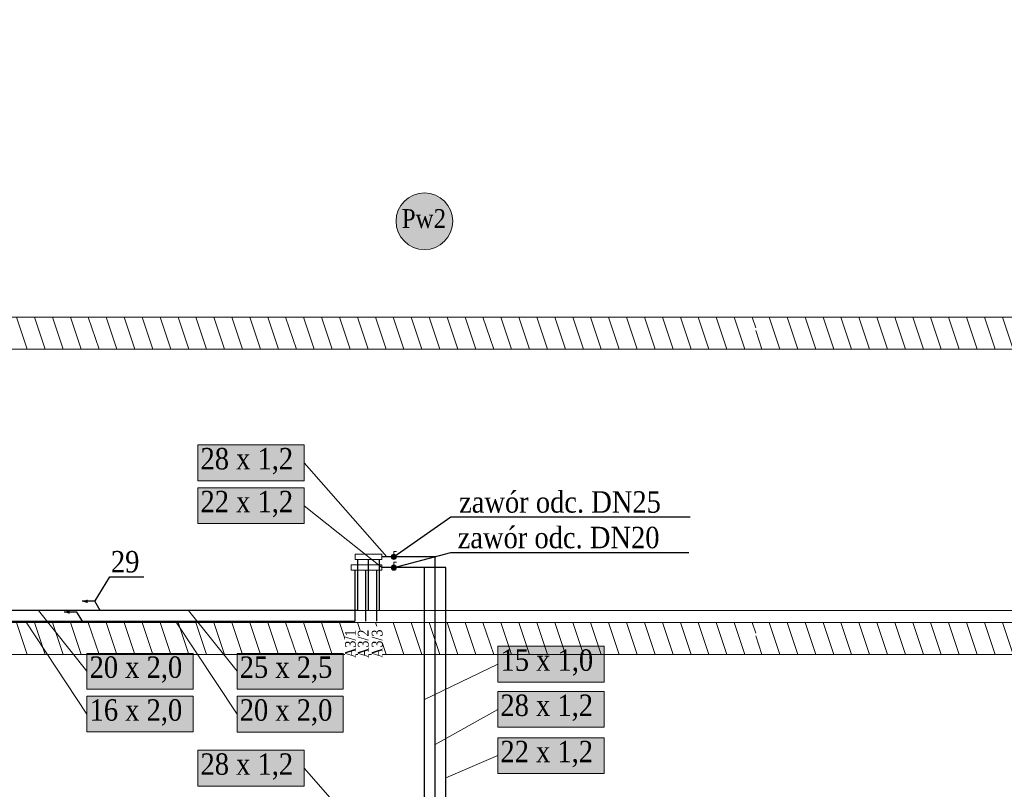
# Model space of a CAD drawing. Header units: millimetres. Extents: x -102560 to 77680, y 7163 to 33028.
# Tile 66 of 80: x -4253 to 4928, y 23023 to 30206. Entities that reach past the tile are written whole.
import ezdxf
from ezdxf import colors
from ezdxf.entities.mleader import LeaderData, LeaderLine
from ezdxf.enums import TextEntityAlignment as Align
from ezdxf.math import Vec2, Vec3

# ---------------------------------------------------------------- set-up
doc = ezdxf.new("R2010")
doc.units = ezdxf.units.MM
for name, color, linetype, lineweight, true_color in [('IS_Belka cwu', 7, 'Continuous', 0, 0x000000), ('IS_Belka zwu', 7, 'Continuous', 0, 0x000000), ('IS_Działka cyrkulacyjna', 7, 'Continuous', 30, 0x800080), ('IS_Działka cyrkulacyjna (Rozwinięcie)', 7, 'Continuous', 0, 0x000000), ('IS_Działka wody ciepłej', 1, 'Continuous', 30, 0xff0000), ('IS_Działka wody ciepłej (Rozwinięcie)', 7, 'Continuous', 0, 0x000000), ('IS_Działka wody ciepłej_etykieta', 7, 'Continuous', 0, 0x000000), ('IS_Działka wody zimnej (Rozwinięcie)', 7, 'Continuous', 0, 0x000000), ('IS_Działka wody zimnej_etykieta', 7, 'Continuous', 0, 0x000000), ('IS_Konstrukcja (Rozwinięcie)', 7, 'Continuous', 9, 0x000000), ('IS_Pion (Rozwinięcie)_etykieta2', 7, 'Continuous', 0, 0x000000), ('IS_Zawór3', 7, 'Continuous', 5, 0x000000)]:
    doc.layers.add(name, color=color, linetype=linetype, lineweight=lineweight, true_color=true_color)
for name, color, linetype, lineweight in [('IS_Działka wody ciepłej_podstropowa', 30, 'Continuous', 30), ('IS_Działka wody zimnej', 5, 'Continuous', 30), ('IS_Działka wody zimnej_podstropowa', 84, 'Continuous', 30), ('RR_IWK_ciepla woda', 10, 'C.W.U.', 40), ('RR_IWK_opisy', 7, 'Continuous', 0)]:
    doc.layers.add(name, color=color, linetype=linetype, lineweight=lineweight)
doc.styles.add('Garamond_____', font='GARA.TTF')
doc.styles.add('RR', font='GARA.TTF', dxfattribs={"height": 200})
doc.styles.get("Standard").update_dxf_attribs({"font": 'arial.ttf'})
doc.linetypes.add('C.W.U.', pattern='A,16.8,-4.8,["C.W.U.",Standard,S=2.4,R=0,X=-2.4,Y=-1.2],-10.2', length=31.8)

# ---------------------------------------------------------------- blocks, each defined once
blk = doc.blocks.new('16_TypRysunkowyZaworu_Kurek_PL_00000000-0000-0000-0000-000000000000_Normal')
at = {"layer": 'IS_Zawór3', "lineweight": 50, "true_color": 0xffffff, "transparency": 33554687}
h = blk.add_hatch(color=7, dxfattribs=at)
edge = h.paths.add_edge_path(flags=0)
edge.add_arc((0, 0), 0.25, 0, 360)
at = {"layer": 'IS_Zawór3', "linetype": 'ByBlock', "lineweight": -2}
for points in [[(0, 0.5, 0), (0.25, 0.5, 0)], [(0, 0.25, 0), (0, 0.5, 0)]]:
    blk.add_polyline3d(points, dxfattribs=at)
blk.add_circle((0, 0), 0.25, dxfattribs=at)

msp = doc.modelspace()

# ---------------------------------------------------------------- hatches: boundary and pattern name
at = {"layer": 'IS_Działka cyrkulacyjna (Rozwinięcie)', "lineweight": 50, "true_color": 0xffffff, "transparency": 33554687}
msp.add_hatch(color=7, dxfattribs=at).paths.add_polyline_path([(205.9, 24024), (1196, 24024), (1196, 24357.6), (205.9, 24357.6)])
at = {"layer": 'IS_Działka wody ciepłej', "extrusion": (0, 0, -1)}
msp.add_hatch(color=256, dxfattribs=at).paths.add_polyline_path([(3838.1, 24677.6), (3787.1, 24694.6), (3787.1, 24660.6)])
at = {"layer": 'IS_Działka wody ciepłej (Rozwinięcie)', "lineweight": 50, "true_color": 0xffffff, "transparency": 33554687}
msp.add_hatch(color=7, dxfattribs=at).paths.add_polyline_path([(204.7, 23170.5), (1196, 23170.5), (1196, 23504.2), (204.7, 23504.2)])
at = {"layer": 'IS_Działka wody zimnej', "extrusion": (0, 0, -1)}
msp.add_hatch(color=256, dxfattribs=at).paths.add_polyline_path([(3671.4, 24777.6), (3620.4, 24794.6), (3620.4, 24760.6)])
at = {"layer": 'IS_Działka wody zimnej (Rozwinięcie)', "lineweight": 50, "true_color": 0xffffff, "transparency": 33554687}
msp.add_hatch(color=7, dxfattribs=at).paths.add_polyline_path([(204.7, 23602.1), (1196, 23602.1), (1196, 23935.7), (204.7, 23935.7)])
at = {"layer": 'IS_Działka wody zimnej_etykieta', "lineweight": 50, "true_color": 0xffffff, "transparency": 33554687}
for points in [[(-2591.8, 25903.4), (-1601.5, 25903.4), (-1601.5, 26237.2), (-2591.8, 26237.2)], [(-2591.8, 25503.4), (-1601.5, 25503.4), (-1601.5, 25837.2), (-2591.8, 25837.2)], [(-3626.1, 23958.2), (-2635.9, 23958.2), (-2635.9, 24291.9), (-3626.1, 24291.9)], [(-2226.3, 23958.1), (-1236, 23958.1), (-1236, 24291.9), (-2226.3, 24291.9)], [(-3626.1, 23558.2), (-2635.9, 23558.2), (-2635.9, 23891.9), (-3626.1, 23891.9)], [(-2226.3, 23558.1), (-1236, 23558.1), (-1236, 23891.9), (-2226.3, 23891.9)], [(-2591.8, 23053.4), (-1601.5, 23053.4), (-1601.5, 23387.2), (-2591.8, 23387.2)]]:
    msp.add_hatch(color=7, dxfattribs=at).paths.add_polyline_path(points)
at = {"layer": 'IS_Konstrukcja (Rozwinięcie)', "true_color": 0xc0c0c0, "transparency": 33554687, "extrusion": (0, 0, -1)}
h = msp.add_hatch(dxfattribs=at)
h.set_pattern_fill('ANSI31', color=9, scale=50.000001, angle=206.62016, style=0)
h.set_pattern_definition([(251.62016, (137390, 27280.6), (150.65169, -50.05629), [])])
h.paths.add_polyline_path([(-2610, 27430.6), (-2610, 27130.6), (60060, 27130.6), (60060, 27430.6)])
h = msp.add_hatch(dxfattribs=at)
h.set_pattern_fill('ANSI31', color=9, scale=50.000001, angle=206.62016, style=0)
h.set_pattern_definition([(251.62016, (2400, 27280.6), (150.6517, -50.0563), [])])
h.paths.add_polyline_path([(-77680, 27430.6), (-77680, 27130.6), (-2610, 27130.6), (-2610, 27430.6)])
h = msp.add_hatch(dxfattribs=at)
h.set_pattern_fill('ANSI31', color=9, scale=50.000001, angle=206.62016, style=0)
h.set_pattern_definition([(251.62016, (137390, 24430.6), (150.65169, -50.05629), [])])
h.paths.add_polyline_path([(-2610, 24580.6), (-2610, 24280.6), (60060, 24280.6), (60060, 24580.6)])
h = msp.add_hatch(dxfattribs=at)
h.set_pattern_fill('ANSI31', color=9, scale=50.000001, angle=206.62016, style=0)
h.set_pattern_definition([(251.62016, (2400, 24430.6), (150.6517, -50.0563), [])])
h.paths.add_polyline_path([(-77680, 24580.6), (-77680, 24280.6), (-2610, 24280.6), (-2610, 24580.6)])
at = {"layer": 'IS_Pion (Rozwinięcie)_etykieta2', "lineweight": 50, "true_color": 0xc0c0c0, "transparency": 33554560}
msp.add_hatch(color=9, dxfattribs=at).paths.add_polyline_path([(-214.4, 28324.7), (-227.3, 28406.5), (-264.9, 28480.3), (-323.5, 28538.9), (-397.3, 28576.5), (-479.1, 28589.5), (-560.9, 28576.5), (-634.7, 28538.9), (-693.3, 28480.3), (-730.9, 28406.5), (-743.8, 28324.7), (-730.9, 28242.9), (-693.3, 28169.1), (-634.7, 28110.6), (-560.9, 28073), (-479.1, 28060), (-397.3, 28073), (-323.5, 28110.6), (-264.9, 28169.1), (-227.3, 28242.9)])

# ---------------------------------------------------------------- linework, layer by layer
at = {"layer": 'IS_Belka cwu', "color": 18, "lineweight": 5, "true_color": 0x000000, "transparency": 33554687}
msp.add_lwpolyline([(-1162.2, 25117.6), (-875.2, 25117.6), (-875.2, 25067.6), (-1162.2, 25067.6)], close=True, dxfattribs=at)
at = {"layer": 'IS_Belka zwu', "color": 18, "lineweight": 5, "true_color": 0x000000, "transparency": 33554687}
msp.add_lwpolyline([(-1125.2, 25217.6), (-875.2, 25217.6), (-875.2, 25167.6), (-1125.2, 25167.6)], close=True, dxfattribs=at)
at = {"layer": 'IS_Działka cyrkulacyjna'}
msp.add_line((-479.1, 18501.8), (-479.1, 25092.6), dxfattribs=at)
at = {"layer": 'IS_Działka cyrkulacyjna (Rozwinięcie)'}
msp.add_line((205.9, 24190.8), (-479.1, 23862.7), dxfattribs=at)
msp.add_lwpolyline([(205.9, 24024), (1196, 24024), (1196, 24357.6), (205.9, 24357.6)], close=True, dxfattribs=at)
at = {"layer": 'IS_Działka wody ciepłej'}
for p, q in [((-1127.2, 25067.6), (-1127.2, 24592.8)), ((-1027.2, 25067.6), (-1027.2, 24592.6)), ((-927.2, 25067.6), (-927.2, 24592.6)), ((-279.1, 25092.6), (-877.2, 25092.6)), ((-12467.8, 24592.6), (-1127.2, 24592.8))]:
    msp.add_line(p, q, dxfattribs=at)
msp.add_lwpolyline([(-3668.1, 24592.6), (-3719.1, 24677.6), (-3838.1, 24677.6)], dxfattribs=at)
at = {"layer": 'IS_Działka wody ciepłej (Rozwinięcie)'}
msp.add_line((204.7, 23337.3), (-279.1, 23130.5), dxfattribs=at)
msp.add_lwpolyline([(204.7, 23170.5), (1196, 23170.5), (1196, 23504.2), (204.7, 23504.2)], close=True, dxfattribs=at)
at = {"layer": 'IS_Działka wody ciepłej_podstropowa'}
msp.add_line((-279.1, 22281.8), (-279.1, 25092.6), dxfattribs=at)
at = {"layer": 'IS_Działka wody zimnej'}
for p, q in [((-1102.2, 25167.6), (-1102.2, 24692.6)), ((-1002.2, 25167.6), (-1002.2, 24692.6)), ((-902.2, 25167.6), (-902.2, 24692.6)), ((-379.1, 25192.6), (-877.2, 25192.6))]:
    msp.add_line(p, q, dxfattribs=at)
at = {"layer": 'IS_Działka wody zimnej', "ltscale": 20}
msp.add_line((-1102.2, 24692.6), (-12617.8, 24692.6), dxfattribs=at)
at = {"layer": 'IS_Działka wody zimnej'}
msp.add_lwpolyline([(-3501.4, 24692.6), (-3552.4, 24777.6), (-3671.4, 24777.6)], dxfattribs=at)
at = {"layer": 'IS_Działka wody zimnej (Rozwinięcie)'}
msp.add_line((204.7, 23768.9), (-379.1, 23442.5), dxfattribs=at)
msp.add_lwpolyline([(204.7, 23602.1), (1196, 23602.1), (1196, 23935.7), (204.7, 23935.7)], close=True, dxfattribs=at)
at = {"layer": 'IS_Działka wody zimnej_etykieta'}
for p, q in [((-829.9, 25192.6), (-1601.5, 26070.3)), ((-875.2, 25092.6), (-1601.5, 25670.3)), ((-3626.1, 24125), (-4078.1, 24692.7)), ((-2226.3, 24125), (-2678.3, 24692.7)), ((-3626.1, 23725), (-4199.7, 24592.7)), ((-2226.3, 23725), (-2799.9, 24592.7)), ((-829.9, 22342.6), (-1601.5, 23220.3))]:
    msp.add_line(p, q, dxfattribs=at)
for points in [[(-2591.8, 25903.4), (-1601.5, 25903.4), (-1601.5, 26237.2), (-2591.8, 26237.2)], [(-2591.8, 25503.4), (-1601.5, 25503.4), (-1601.5, 25837.2), (-2591.8, 25837.2)], [(-3626.1, 23958.2), (-2635.9, 23958.2), (-2635.9, 24291.9), (-3626.1, 24291.9)], [(-2226.3, 23958.1), (-1236, 23958.1), (-1236, 24291.9), (-2226.3, 24291.9)], [(-3626.1, 23558.2), (-2635.9, 23558.2), (-2635.9, 23891.9), (-3626.1, 23891.9)], [(-2226.3, 23558.1), (-1236, 23558.1), (-1236, 23891.9), (-2226.3, 23891.9)], [(-2591.8, 23053.4), (-1601.5, 23053.4), (-1601.5, 23387.2), (-2591.8, 23387.2)]]:
    msp.add_lwpolyline(points, close=True, dxfattribs=at)
at = {"layer": 'IS_Działka wody zimnej_podstropowa'}
for p in [(-379.1, 19531.8), (-379.1, 24281.8)]:
    msp.add_line(p, (-379.1, 25192.6), dxfattribs=at)
at = {"layer": 'IS_Konstrukcja (Rozwinięcie)'}
for p, q in [((-60060, 27430.6), (4501.1, 27430.6)), ((2670, 27430.6), (71971.1, 27430.6)), ((-60060, 27130.6), (4501.1, 27130.6)), ((2670, 27130.6), (71971.1, 27130.6)), ((-60060, 24692.6), (4501.1, 24692.6)), ((2670, 24692.6), (71971.1, 24692.6)), ((-60060, 24580.6), (4501.1, 24580.6)), ((2670, 24580.6), (71971.1, 24580.6)), ((-60060, 24280.6), (4501.1, 24280.6)), ((2670, 24280.6), (71971.1, 24280.6))]:
    msp.add_line(p, q, dxfattribs=at)
at = {"layer": 'IS_Pion (Rozwinięcie)_etykieta2'}
msp.add_circle((-479.1, 28324.7), 264.7, dxfattribs=at)

# ---------------------------------------------------------------- block references
at = {"layer": 'IS_Zawór3', "xscale": 100, "yscale": 100, "zscale": 100}
for p in [(-764.2, 25192.6), (-764.2, 25092.6)]:
    msp.add_blockref('16_TypRysunkowyZaworu_Kurek_PL_00000000-0000-0000-0000-000000000000_Normal', p, dxfattribs=at)

# ---------------------------------------------------------------- texts
at = {"layer": 'IS_Działka cyrkulacyjna (Rozwinięcie)', "color": 204, "style": 'Garamond_____'}
msp.add_text('15 x 1,0', height=200, dxfattribs=at).set_placement((230.9, 24329.2), align=Align.TOP_LEFT)
at = {"layer": 'IS_Działka wody ciepłej_etykieta', "color": 30, "transparency": 33554687, "style": 'Garamond_____'}
msp.add_text('22 x 1,2', height=200, dxfattribs=at).set_placement((229.7, 23475.8), align=Align.TOP_LEFT)
at = {"layer": 'IS_Działka wody zimnej_etykieta', "color": 5, "transparency": 33554687, "style": 'Garamond_____'}
for s, p in [('28 x 1,2', (-2566.8, 26208.7)), ('20 x 2,0', (-3601.1, 24263.4)), ('25 x 2,5', (-2201.3, 24263.4)), ('28 x 1,2', (-2566.8, 23358.7))]:
    msp.add_text(s, height=200, dxfattribs=at).set_placement(p, align=Align.TOP_LEFT)
at = {"layer": 'IS_Działka wody zimnej_etykieta', "color": 96, "true_color": 0x008000, "transparency": 33554687, "style": 'Garamond_____'}
msp.add_text('28 x 1,2', height=200, dxfattribs=at).set_placement((229.7, 23907.3), align=Align.TOP_LEFT)
at = {"layer": 'IS_Pion (Rozwinięcie)_etykieta2', "style": 'Garamond_____'}
msp.add_text('Pw2', height=175, dxfattribs=at).set_placement((-690.6, 28437.5), align=Align.TOP_LEFT)
at = {"layer": 'RR_IWK_ciepla woda', "linetype": 'Continuous', "ltscale": 20, "style": 'Garamond_____'}
for s, p in [('22 x 1,2', (-2566.8, 25808.7)), ('16 x 2,0', (-3601.1, 23863.4)), ('20 x 2,0', (-2201.3, 23863.4))]:
    msp.add_text(s, height=200, dxfattribs=at).set_placement(p, align=Align.TOP_LEFT)
at = {"layer": 'RR_IWK_opisy', "insert": (-102160.7, 30202.1), "char_height": 200, "width": 12404.745, "attachment_point": 1, "style": 'RR'}
msp.add_mtext('\\pi-500,l500,xqjt0,2;UWAGI:\\P1.^IBudynek zasilany będzie z projektowanego przyłącza wodociągowego - wg odrębnego opracowania;\\P2.^IGłówny zestaw wodomierzowy  zlokalizowany będzie w studni wodomierzowej;\\P3.^IIndywidualne zestawy wodomierzowe dla poszczególnych mieszkań instalowane będą w\\~szachtach instalacyjnych na korytarzach ogólnych;\\P4.^IInstalację rozdzielczą wody zimnej, ciepłej i cyrkulacji należy prowadzić pod stropem parteru oraz w\\~szachtach; \\P5.^IDoprowadzenie wody do poszczególnych mieszkań z szafek rodzielaczy prowadzić w\\~warstwach posadzkowych;\\P6.^IInstalację rozdzielczą prowadzoną pod stropem i w szachtach wykonać z rur stalowych zaciskowych;\\P7.^IInstalację prowwadzoną w posadzce wykonać z rur tworzywowych PERT;\\P8.^IPodejścia pod pojedyncze przybory wykonywać rurą %%c16x2,0;\\P9.^ICiepła woda przygotowywana będzie centralnie w zasobniku ciepłej wody zasilanym z\\~pompy ciepła;\\P10.^INależy wykonać instalację cyrkulacji;\\P11.^ICałość instalacji wodociągowej należy izolować termicznie;\\P12.^IWszystkie roboty należy wykonać zgodnie z Polskimi Normami, Warunkami Technicznymi Wykonania i Odbioru Robót oraz zgodnie ze sztuką budowlaną;\\P13.^IRysunki rozpatrywać łącznie z informacjami zawartymi w części opisowej oraz z\\~dokumentacją branżową;\\P14.^IUwagi i opisy zamieszczane w części rys. projektu stanowią integralną część niniejszego opracowania;\\P15.^IWszystkie wymiary, otwory i rzędne należy sprawdzić na budowie, a wszelkie odstępstwa należy korygować przy udziale projektanta i użytkownika, prace montażowe wykonywać zgodnie z obowiązującymi przepisami BHP, zarządzeniami oraz normami PN;\\P16.^IWszelkie wątpliwości i niejasności należy wyjaśnić z projektantem.', dxfattribs=at)

# ---------------------------------------------------------------- leaders
at = {"layer": 'RR_IWK_opisy', "ltscale": 40}
ml = msp.add_multileader_mtext('Standard', dxfattribs=at)
ml.set_content('\\fGaramond|b0|i0;29')
ml.set_leader_properties()
ml.build(insert=Vec2(0, 0))
ml.multileader.update_dxf_attribs({"text_left_attachment_type": 6, "text_right_attachment_type": 6})
ctx = ml.context
ctx.base_point, ctx.char_height, ctx.plane_origin = Vec3(-3404.4, 25007.6), 200, Vec3(-32808.4, 8506.6)
ctx.left_attachment, ctx.right_attachment = 6, 6
notes = []
notes.append((ctx, [(0, (1, 1, 0), (-3412.4, 25007.6), (1, 0), 8, [(0, [(-3552.4, 24777.6)], 0, [])])]))
ctx.mtext.insert = Vec3(-3402.4, 25247.6)
for ctx, leaders in notes:
    for number, flags, end, landing, length, lines in leaders:
        leader = LeaderData()
        leader.index, (leader.has_last_leader_line, leader.has_dogleg_vector, leader.attachment_direction) = number, flags
        leader.last_leader_point, leader.dogleg_vector, leader.dogleg_length = Vec3(end), Vec3(landing), length
        for number, points, colour, breaks in lines:
            line = LeaderLine()
            line.index, line.vertices, line.color, line.breaks = number, Vec3.list(points), colors.encode_raw_color(colour), breaks
            leader.lines.append(line)
        ctx.leaders.append(leader)

# ---------------------------------------------------------------- next in the draw order: texts
at = {"insert": (-1099.8, 24249), "char_height": 100, "width": 260.581, "attachment_point": 1, "rotation": 90, "style": 'Garamond_____', "bg_fill": 3, "box_fill_scale": 1, "bg_fill_color": 256, "bg_fill_true_color": 13158600, "bg_fill_transparency": 0}
msp.add_mtext('A3/2', dxfattribs=at)

# ---------------------------------------------------------------- next in the draw order: leaders
at = {"layer": 'IS_Działka cyrkulacyjna (Rozwinięcie)'}
ml = msp.add_multileader_mtext('Standard', dxfattribs=at)
ml.set_content('\\C0;zawór odc. DN25', color=2, style='Garamond_____')
ml.set_leader_properties()
ml.build(insert=Vec2(0, 0))
ml.multileader.update_dxf_attribs({"text_left_attachment_type": 6, "text_right_attachment_type": 6})
ctx = ml.context
ctx.base_point, ctx.char_height, ctx.plane_origin = Vec3(-157.5, 25564.9), 200, Vec3(-136723.1, 163048.4)
ctx.left_attachment, ctx.right_attachment = 6, 6
notes = []
notes.append((ctx, [(0, (1, 1, 0), (-231.5, 25564.9), (1, 0), 74, [(0, [(-764.2, 25192.6)], 0, [])])]))
ctx.mtext.insert, ctx.mtext.width = Vec3(-155.5, 25804.9), 2872.254
ctx.mtext.has_bg_fill, ctx.mtext.bg_color, ctx.mtext.bg_scale_factor, ctx.mtext.bg_transparency, ctx.mtext.use_window_bg_color = 1, -1027028792, 1, 0, 1
for ctx, leaders in notes:
    for number, flags, end, landing, length, lines in leaders:
        leader = LeaderData()
        leader.index, (leader.has_last_leader_line, leader.has_dogleg_vector, leader.attachment_direction) = number, flags
        leader.last_leader_point, leader.dogleg_vector, leader.dogleg_length = Vec3(end), Vec3(landing), length
        for number, points, colour, breaks in lines:
            line = LeaderLine()
            line.index, line.vertices, line.color, line.breaks = number, Vec3.list(points), colors.encode_raw_color(colour), breaks
            leader.lines.append(line)
        ctx.leaders.append(leader)

# ---------------------------------------------------------------- next in the draw order: texts
at = {"char_height": 100, "attachment_point": 1, "rotation": 90, "style": 'Garamond_____', "bg_fill": 3, "box_fill_scale": 1, "bg_fill_color": 256, "bg_fill_true_color": 13158600, "bg_fill_transparency": 0}
for s, insert, width in [('A3/1', (-1219.8, 24249), 260.581), ('A3/3', (-970.2, 24249), 294.381)]:
    msp.add_mtext(s, dxfattribs=dict(at, insert=insert, width=width))

# ---------------------------------------------------------------- next in the draw order: leaders
at = {"layer": 'IS_Działka cyrkulacyjna (Rozwinięcie)'}
ml = msp.add_multileader_mtext('Standard', dxfattribs=at)
ml.set_content('\\C0;zawór odc. DN20', color=2, style='Garamond_____')
ml.set_leader_properties()
ml.build(insert=Vec2(0, 0))
ml.multileader.update_dxf_attribs({"text_left_attachment_type": 6, "text_right_attachment_type": 6})
ctx = ml.context
ctx.base_point, ctx.char_height, ctx.plane_origin = Vec3(-170.6, 25233.2), 200, Vec3(-136721.1, 162947.2)
ctx.left_attachment, ctx.right_attachment = 6, 6
notes = []
notes.append((ctx, [(0, (1, 1, 0), (-232.6, 25233.2), (1, 0), 62, [(0, [(-764.2, 25092.6)], 0, [])])]))
ctx.mtext.insert, ctx.mtext.width = Vec3(-168.6, 25473.2), 2872.254
ctx.mtext.has_bg_fill, ctx.mtext.bg_color, ctx.mtext.bg_scale_factor, ctx.mtext.bg_transparency, ctx.mtext.use_window_bg_color = 1, -1027028792, 1, 0, 1
for ctx, leaders in notes:
    for number, flags, end, landing, length, lines in leaders:
        leader = LeaderData()
        leader.index, (leader.has_last_leader_line, leader.has_dogleg_vector, leader.attachment_direction) = number, flags
        leader.last_leader_point, leader.dogleg_vector, leader.dogleg_length = Vec3(end), Vec3(landing), length
        for number, points, colour, breaks in lines:
            line = LeaderLine()
            line.index, line.vertices, line.color, line.breaks = number, Vec3.list(points), colors.encode_raw_color(colour), breaks
            leader.lines.append(line)
        ctx.leaders.append(leader)

doc.saveas('drawing.dxf')
